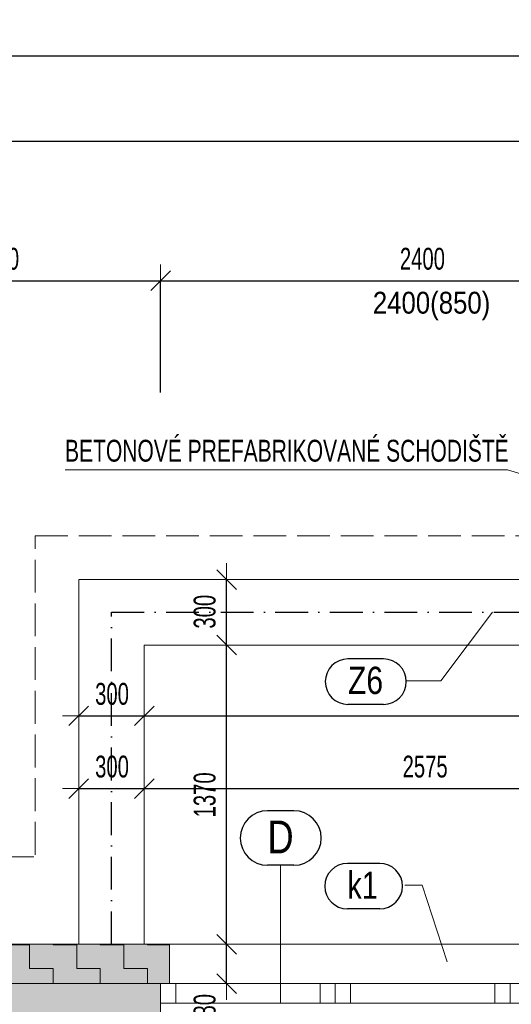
# Model space of a CAD drawing. Header units: millimetres. Extents: x -19372 to 59327, y -69634 to -42168.
# Tile 28 of 44: x -2853 to -602, y -47252 to -42743. Entities that reach past the tile are written whole.
import ezdxf

# ---------------------------------------------------------------- set-up
doc = ezdxf.new("R2010")
doc.units = ezdxf.units.MM
doc.header["$PDMODE"] = 65
doc.linetypes.add('Carkovana 2x_1', pattern=[200, 150, -50])
doc.linetypes.add('Cerchovana_1', pattern=[250, 150, -50, 0, -50])
for name, color, linetype, lineweight in [('XR$10$ZPEVNĚNÉ PLOCHY - ČÁRKOVANĚ_1', 7, 'Continuous', 25), ('XR$2$1.NP - STÁVAJÍCÍ_1', 7, 'Continuous', 25), ('XR$3$KOTY_1', 7, 'Continuous', 25), ('XR$4$VÝROBKY_1', 7, 'Continuous', 25), ('XR$5$OKNA + IZOLANT_1', 7, 'Continuous', 25), ('XR$7$1.NP - FILING_1', 7, 'Continuous', 25), ('XR$8$1.NP - NÁVRH_1', 7, 'Continuous', 25)]:
    doc.layers.add(name, color=color, linetype=linetype, lineweight=lineweight)
doc.styles.add('ARIAL', font='ARIAL.TTF')
doc.styles.add('ARIALNARROW', font='ARIALN.TTF')
doc.dimstyles.new('DIMSTYLE_10', dxfattribs={"dimtxt": 100, "dimasz": 150, "dimexe": 0, "dimexo": 0, "dimgap": 50, "dimtad": 2, "dimdec": 0, "dimrnd": 5, "dimzin": 12, "dimdsep": 46, "dimtxsty": 'ARIALNARROW', "dimblk1": 'ALL_ML_STRICH', "dimblk2": 'ALL_ML_STRICH', "dimsah": 1, "dimcen": 0, "dimclrd": 6, "dimclre": 6, "dimclrt": 6, "dimadec": 0, "dimazin": 0, "dimtfac": 1, "dimtdec": 0, "dimtix": 1, "dimtmove": 2, "dimatfit": 3, "dimfxl": 0, "dimtvp": 1.2, "dimtzin": 0, "dimlwd": 0, "dimlwe": 13, "dimarcsym": 0})
doc.dimstyles.new('DIMSTYLE_3', dxfattribs={"dimtxt": 100, "dimasz": 150, "dimexe": 0, "dimexo": 0, "dimgap": 50, "dimtad": 2, "dimdec": 0, "dimrnd": 5, "dimdsep": 46, "dimtxsty": 'ARIALNARROW', "dimblk1": 'ALL_ML_STRICH', "dimblk2": 'ALL_ML_STRICH', "dimsah": 1, "dimcen": 0, "dimclrd": 6, "dimclre": 6, "dimclrt": 6, "dimadec": 0, "dimazin": 0, "dimtfac": 1, "dimtdec": 0, "dimtix": 1, "dimtmove": 2, "dimatfit": 3, "dimfxl": 0, "dimtzin": 0, "dimlwd": 0, "dimlwe": 13, "dimarcsym": 0})
doc.dimstyles.new('DIMSTYLE_8', dxfattribs={"dimtxt": 100, "dimasz": 150, "dimexe": 0, "dimexo": 0, "dimgap": 50, "dimtad": 2, "dimdec": 0, "dimrnd": 5, "dimzin": 12, "dimdsep": 46, "dimtxsty": 'ARIALNARROW', "dimblk1": 'ALL_ML_STRICH', "dimblk2": 'ALL_ML_STRICH', "dimsah": 1, "dimcen": 0, "dimclrd": 6, "dimclre": 6, "dimclrt": 6, "dimadec": 0, "dimazin": 0, "dimtfac": 1, "dimtdec": 0, "dimtix": 1, "dimtmove": 2, "dimatfit": 3, "dimfxl": 0, "dimtzin": 0, "dimlwd": 0, "dimlwe": 13, "dimarcsym": 0})

# ---------------------------------------------------------------- blocks, each defined once
blk = doc.blocks.new('ALL_ML_STRICH')
at = {"color": 0, "linetype": 'ByBlock', "lineweight": -2}
for p, q in [((0, -0.5), (0, 0.5)), ((-1, 0), (0.5, 0)), ((-0.3, -0.3), (0.3, 0.3))]:
    blk.add_line(p, q, dxfattribs=at)
blk = doc.blocks.new('*D188')
at = {"layer": 'DEFPOINTS', "color": 6, "linetype": 'Continuous', "lineweight": 13}
for p in [(-11507.8, -43298.8), (-11507.8, -45471.7), (17177.2, -45471.7)]:
    blk.add_point(p, dxfattribs=at)
at = {"layer": 'XR$3$KOTY_1', "color": 6, "linetype": 'Continuous', "lineweight": -2}
for p, q in [((-11507.8, -44450.4), (-11507.8, -43298.8)), ((-11507.8, -43298.8), (17177.2, -43298.8)), ((17177.2, -44450.4), (17177.2, -43298.8))]:
    blk.add_line(p, q, dxfattribs=at)
at = {"layer": 'XR$3$KOTY_1', "color": 6, "linetype": 'Continuous', "lineweight": 13, "xscale": 150, "yscale": 150, "zscale": 150, "rotation": 180}
blk.add_blockref('ALL_ML_STRICH', (-11507.8, -43298.8), dxfattribs=at)
at = {"layer": 'XR$3$KOTY_1', "color": 6, "linetype": 'Continuous', "lineweight": 13, "xscale": 150, "yscale": 150, "zscale": 150}
blk.add_blockref('ALL_ML_STRICH', (17177.2, -43298.8), dxfattribs=at)
at = {"layer": 'XR$3$KOTY_1', "color": 6, "linetype": 'Continuous', "lineweight": 13, "insert": (2830, -43198.8), "char_height": 100, "width": 405.714, "attachment_point": 5, "style": 'ARIALNARROW'}
blk.add_mtext('\\W0.81;\\A1;{28685}', dxfattribs=at)
blk = doc.blocks.new('*D238')
at = {"layer": 'DEFPOINTS', "color": 6, "linetype": 'Continuous', "lineweight": 13}
for p in [(-3707.8, -43938.5), (-3707.8, -47156.7), (-2207.8, -47156.7)]:
    blk.add_point(p, dxfattribs=at)
at = {"layer": 'XR$3$KOTY_1', "color": 6, "linetype": 'Continuous', "lineweight": -2}
for p, q in [((-3707.8, -44450.4), (-3707.8, -43938.5)), ((-3707.8, -43938.5), (-2207.8, -43938.5)), ((-2207.8, -44450.4), (-2207.8, -43938.5))]:
    blk.add_line(p, q, dxfattribs=at)
at = {"layer": 'XR$3$KOTY_1', "color": 6, "linetype": 'Continuous', "lineweight": 13, "xscale": 150, "yscale": 150, "zscale": 150, "rotation": 180}
blk.add_blockref('ALL_ML_STRICH', (-3707.8, -43938.5), dxfattribs=at)
at = {"layer": 'XR$3$KOTY_1', "color": 6, "linetype": 'Continuous', "lineweight": 13, "xscale": 150, "yscale": 150, "zscale": 150}
blk.add_blockref('ALL_ML_STRICH', (-2207.8, -43938.5), dxfattribs=at)
at = {"layer": 'XR$3$KOTY_1', "color": 6, "linetype": 'Continuous', "lineweight": 13, "insert": (-2958.9, -43838.5), "char_height": 100, "width": 324.571, "attachment_point": 5, "style": 'ARIALNARROW'}
blk.add_mtext('\\W0.81;\\A1;{1500}', dxfattribs=at)
blk = doc.blocks.new('*D239')
at = {"layer": 'DEFPOINTS', "color": 6, "linetype": 'Continuous', "lineweight": 13}
for p in [(-2207.8, -43938.5), (192.2, -44550.4), (-2207.8, -47156.7)]:
    blk.add_point(p, dxfattribs=at)
at = {"layer": 'XR$3$KOTY_1', "color": 6, "linetype": 'Continuous', "lineweight": -2}
for p, q in [((-2207.8, -44450.4), (-2207.8, -43938.5)), ((-2207.8, -43938.5), (192.2, -43938.5)), ((192.2, -44450.4), (192.2, -43938.5))]:
    blk.add_line(p, q, dxfattribs=at)
at = {"layer": 'XR$3$KOTY_1', "color": 6, "linetype": 'Continuous', "lineweight": 13, "xscale": 150, "yscale": 150, "zscale": 150, "rotation": 180}
blk.add_blockref('ALL_ML_STRICH', (-2207.8, -43938.5), dxfattribs=at)
at = {"layer": 'XR$3$KOTY_1', "color": 6, "linetype": 'Continuous', "lineweight": 13, "xscale": 150, "yscale": 150, "zscale": 150}
blk.add_blockref('ALL_ML_STRICH', (192.2, -43938.5), dxfattribs=at)
at = {"layer": 'XR$3$KOTY_1', "color": 6, "linetype": 'Continuous', "lineweight": 13, "insert": (-1008.9, -43838.5), "char_height": 100, "width": 324.571, "attachment_point": 5, "style": 'ARIALNARROW'}
blk.add_mtext('\\W0.81;\\A1;{2400}', dxfattribs=at)
blk = doc.blocks.new('*D253')
at = {"layer": 'DEFPOINTS', "color": 6, "linetype": 'Continuous', "lineweight": 13}
for p in [(-17937.8, -42908.9), (-17937.8, -45471.7), (23607.2, -45471.7)]:
    blk.add_point(p, dxfattribs=at)
at = {"layer": 'XR$3$KOTY_1', "color": 6, "linetype": 'Continuous', "lineweight": -2}
for p, q in [((-17937.8, -44450.4), (-17937.8, -42908.9)), ((-17937.8, -42908.9), (23607.2, -42908.9)), ((23607.2, -44450.4), (23607.2, -42908.9))]:
    blk.add_line(p, q, dxfattribs=at)
at = {"layer": 'XR$3$KOTY_1', "color": 6, "linetype": 'Continuous', "lineweight": 13, "xscale": 150, "yscale": 150, "zscale": 150, "rotation": 180}
blk.add_blockref('ALL_ML_STRICH', (-17937.8, -42908.9), dxfattribs=at)
at = {"layer": 'XR$3$KOTY_1', "color": 6, "linetype": 'Continuous', "lineweight": 13, "xscale": 150, "yscale": 150, "zscale": 150}
blk.add_blockref('ALL_ML_STRICH', (23607.2, -42908.9), dxfattribs=at)
at = {"layer": 'XR$3$KOTY_1', "color": 6, "linetype": 'Continuous', "lineweight": 13, "insert": (2830, -42808.9), "char_height": 100, "width": 405.714, "attachment_point": 5, "style": 'ARIALNARROW'}
blk.add_mtext('\\W0.81;\\A1;{41545}', dxfattribs=at)
blk = doc.blocks.new('*D266')
at = {"layer": 'DEFPOINTS', "color": 6, "linetype": 'Continuous', "lineweight": 13}
for p in [(-2582.8, -45306.7), (-2282.8, -45606.7), (-2582.8, -45930.8)]:
    blk.add_point(p, dxfattribs=at)
at = {"layer": 'XR$3$KOTY_1', "color": 6, "linetype": 'Continuous', "lineweight": -2}
for p, q in [((-2582.8, -45930.8), (-2582.8, -45930.8)), ((-2582.8, -45930.8), (-2282.8, -45930.8)), ((-2282.8, -45930.8), (-2282.8, -45930.8))]:
    blk.add_line(p, q, dxfattribs=at)
at = {"layer": 'XR$3$KOTY_1', "color": 6, "linetype": 'Continuous', "lineweight": 13, "xscale": 150, "yscale": 150, "zscale": 150, "rotation": 180}
blk.add_blockref('ALL_ML_STRICH', (-2582.8, -45930.8), dxfattribs=at)
at = {"layer": 'XR$3$KOTY_1', "color": 6, "linetype": 'Continuous', "lineweight": 13, "xscale": 150, "yscale": 150, "zscale": 150}
blk.add_blockref('ALL_ML_STRICH', (-2282.8, -45930.8), dxfattribs=at)
at = {"layer": 'XR$3$KOTY_1', "color": 6, "linetype": 'Continuous', "lineweight": 13, "insert": (-2430.3, -45830.8), "char_height": 100, "width": 243.429, "attachment_point": 5, "style": 'ARIALNARROW'}
blk.add_mtext('\\W0.81;\\A1;{300}', dxfattribs=at)
blk = doc.blocks.new('*D267')
at = {"layer": 'DEFPOINTS', "color": 6, "linetype": 'Continuous', "lineweight": 13}
for p in [(-2282.8, -45606.7), (5637.2, -45606.7), (-2282.8, -45930.8)]:
    blk.add_point(p, dxfattribs=at)
at = {"layer": 'XR$3$KOTY_1', "color": 6, "linetype": 'Continuous', "lineweight": -2}
for p, q in [((-2282.8, -45930.8), (-2282.8, -45930.8)), ((-2282.8, -45930.8), (5637.2, -45930.8)), ((5637.2, -45930.8), (5637.2, -45930.8))]:
    blk.add_line(p, q, dxfattribs=at)
at = {"layer": 'XR$3$KOTY_1', "color": 6, "linetype": 'Continuous', "lineweight": 13, "xscale": 150, "yscale": 150, "zscale": 150, "rotation": 180}
blk.add_blockref('ALL_ML_STRICH', (-2282.8, -45930.8), dxfattribs=at)
at = {"layer": 'XR$3$KOTY_1', "color": 6, "linetype": 'Continuous', "lineweight": 13, "xscale": 150, "yscale": 150, "zscale": 150}
blk.add_blockref('ALL_ML_STRICH', (5637.2, -45930.8), dxfattribs=at)
at = {"layer": 'XR$3$KOTY_1', "color": 6, "linetype": 'Continuous', "lineweight": 13, "insert": (1676.1, -45830.8), "char_height": 100, "width": 324.571, "attachment_point": 5, "style": 'ARIALNARROW'}
blk.add_mtext('\\W0.81;\\A1;{7920}', dxfattribs=at)
blk = doc.blocks.new('*D269')
at = {"layer": 'DEFPOINTS', "color": 6, "linetype": 'Continuous', "lineweight": 13}
for p in [(-2582.8, -46191.2), (-2282.8, -46219.7), (-2582.8, -46263.8)]:
    blk.add_point(p, dxfattribs=at)
at = {"layer": 'XR$3$KOTY_1', "color": 6, "linetype": 'Continuous', "lineweight": -2}
for p, q in [((-2582.8, -46263.8), (-2582.8, -46263.8)), ((-2582.8, -46263.8), (-2282.8, -46263.8)), ((-2282.8, -46263.8), (-2282.8, -46263.8))]:
    blk.add_line(p, q, dxfattribs=at)
at = {"layer": 'XR$3$KOTY_1', "color": 6, "linetype": 'Continuous', "lineweight": 13, "xscale": 150, "yscale": 150, "zscale": 150, "rotation": 180}
blk.add_blockref('ALL_ML_STRICH', (-2582.8, -46263.8), dxfattribs=at)
at = {"layer": 'XR$3$KOTY_1', "color": 6, "linetype": 'Continuous', "lineweight": 13, "xscale": 150, "yscale": 150, "zscale": 150}
blk.add_blockref('ALL_ML_STRICH', (-2282.8, -46263.8), dxfattribs=at)
at = {"layer": 'XR$3$KOTY_1', "color": 6, "linetype": 'Continuous', "lineweight": 13, "insert": (-2430.3, -46163.8), "char_height": 100, "width": 243.429, "attachment_point": 5, "style": 'ARIALNARROW'}
blk.add_mtext('\\W0.81;\\A1;{300}', dxfattribs=at)
blk = doc.blocks.new('*D270')
at = {"layer": 'DEFPOINTS', "color": 6, "linetype": 'Continuous', "lineweight": 13}
for p in [(-2282.8, -46219.7), (-2282.8, -46263.8), (292.2, -46289.7)]:
    blk.add_point(p, dxfattribs=at)
at = {"layer": 'XR$3$KOTY_1', "color": 6, "linetype": 'Continuous', "lineweight": -2}
for p, q in [((-2282.8, -46263.8), (-2282.8, -46263.8)), ((-2282.8, -46263.8), (292.2, -46263.8)), ((292.2, -46333.8), (292.2, -46263.8))]:
    blk.add_line(p, q, dxfattribs=at)
at = {"layer": 'XR$3$KOTY_1', "color": 6, "linetype": 'Continuous', "lineweight": 13, "xscale": 150, "yscale": 150, "zscale": 150, "rotation": 180}
blk.add_blockref('ALL_ML_STRICH', (-2282.8, -46263.8), dxfattribs=at)
at = {"layer": 'XR$3$KOTY_1', "color": 6, "linetype": 'Continuous', "lineweight": 13, "xscale": 150, "yscale": 150, "zscale": 150}
blk.add_blockref('ALL_ML_STRICH', (292.2, -46263.8), dxfattribs=at)
at = {"layer": 'XR$3$KOTY_1', "color": 6, "linetype": 'Continuous', "lineweight": 13, "insert": (-996.4, -46163.8), "char_height": 100, "width": 324.571, "attachment_point": 5, "style": 'ARIALNARROW'}
blk.add_mtext('\\W0.81;\\A1;{2575}', dxfattribs=at)
blk = doc.blocks.new('*D274')
at = {"layer": 'DEFPOINTS', "color": 6, "linetype": 'Continuous', "lineweight": 13}
for p in [(-2167.8, -46976.7), (-2207.8, -47156.7), (-1905.6, -47156.7)]:
    blk.add_point(p, dxfattribs=at)
at = {"layer": 'XR$3$KOTY_1', "color": 6, "linetype": 'Continuous', "lineweight": -2}
for p, q in [((-1905.6, -46976.7), (-1905.6, -46976.7)), ((-1905.6, -47156.7), (-1905.6, -46976.7)), ((-1905.6, -47156.7), (-1905.6, -47156.7))]:
    blk.add_line(p, q, dxfattribs=at)
at = {"layer": 'XR$3$KOTY_1', "color": 6, "linetype": 'Continuous', "lineweight": 13, "xscale": 150, "yscale": 150, "zscale": 150}
for p, rotation in [((-1905.6, -46976.7), 90), ((-1905.6, -47156.7), 270)]:
    blk.add_blockref('ALL_ML_STRICH', p, dxfattribs=dict(at, rotation=rotation))
at = {"layer": 'XR$3$KOTY_1', "color": 6, "linetype": 'Continuous', "lineweight": 13, "insert": (-2005.6, -47281.8), "char_height": 100, "width": 243.429, "attachment_point": 5, "rotation": 90, "style": 'ARIALNARROW'}
blk.add_mtext('\\W0.81;\\A1;{180}', dxfattribs=at)
blk = doc.blocks.new('*D275')
at = {"layer": 'DEFPOINTS', "color": 6, "linetype": 'Continuous', "lineweight": 13}
for p in [(-2282.8, -45606.7), (-2167.8, -46976.7), (-1905.6, -46976.7)]:
    blk.add_point(p, dxfattribs=at)
at = {"layer": 'XR$3$KOTY_1', "color": 6, "linetype": 'Continuous', "lineweight": -2}
for p, q in [((-1905.6, -45606.7), (-1905.6, -45606.7)), ((-1905.6, -46976.7), (-1905.6, -45606.7)), ((-1905.6, -46976.7), (-1905.6, -46976.7))]:
    blk.add_line(p, q, dxfattribs=at)
at = {"layer": 'XR$3$KOTY_1', "color": 6, "linetype": 'Continuous', "lineweight": 13, "xscale": 150, "yscale": 150, "zscale": 150}
for p, rotation in [((-1905.6, -45606.7), 90), ((-1905.6, -46976.7), 270)]:
    blk.add_blockref('ALL_ML_STRICH', p, dxfattribs=dict(at, rotation=rotation))
at = {"layer": 'XR$3$KOTY_1', "color": 6, "linetype": 'Continuous', "lineweight": 13, "insert": (-2005.6, -46292.7), "char_height": 100, "width": 324.571, "attachment_point": 5, "rotation": 90, "style": 'ARIALNARROW'}
blk.add_mtext('\\W0.81;\\A1;{1370}', dxfattribs=at)
blk = doc.blocks.new('*D276')
at = {"layer": 'DEFPOINTS', "color": 6, "linetype": 'Continuous', "lineweight": 13}
for p in [(-2582.8, -45306.7), (-2282.8, -45606.7), (-1905.6, -45606.7)]:
    blk.add_point(p, dxfattribs=at)
at = {"layer": 'XR$3$KOTY_1', "color": 6, "linetype": 'Continuous', "lineweight": -2}
for p, q in [((-1905.6, -45306.7), (-1905.6, -45306.7)), ((-1905.6, -45606.7), (-1905.6, -45306.7)), ((-1905.6, -45606.7), (-1905.6, -45606.7))]:
    blk.add_line(p, q, dxfattribs=at)
at = {"layer": 'XR$3$KOTY_1', "color": 6, "linetype": 'Continuous', "lineweight": 13, "xscale": 150, "yscale": 150, "zscale": 150}
for p, rotation in [((-1905.6, -45306.7), 90), ((-1905.6, -45606.7), 270)]:
    blk.add_blockref('ALL_ML_STRICH', p, dxfattribs=dict(at, rotation=rotation))
at = {"layer": 'XR$3$KOTY_1', "color": 6, "linetype": 'Continuous', "lineweight": 13, "insert": (-2005.6, -45454.1), "char_height": 100, "width": 243.429, "attachment_point": 5, "rotation": 90, "style": 'ARIALNARROW'}
blk.add_mtext('\\W0.81;\\A1;{300}', dxfattribs=at)
blk = doc.blocks.new('KOMPLEXNÍ OBJEKT_33')
at = {"layer": 'XR$5$OKNA + IZOLANT_1', "color": 7, "linetype": 'Continuous', "lineweight": 13}
for p, q in [((-2167.8, -47156.7), (-2167.8, -46976.7)), ((-2207.8, -47156.7), (-2167.8, -47156.7))]:
    blk.add_line(p, q, dxfattribs=at)

msp = doc.modelspace()

# ---------------------------------------------------------------- hatches: boundary and pattern name
at = {"layer": 'XR$7$1.NP - FILING_1', "linetype": 'Continuous', "lineweight": 13}
msp.add_hatch(color=11, dxfattribs=at).paths.add_polyline_path([(-3747.8, -47156.7), (-2167.8, -47156.7), (-2167.8, -46976.7), (-3747.8, -46976.7)], flags=0)
h = msp.add_hatch(dxfattribs=at)
h.set_pattern_fill('VZOR', scale=108, style=0, pattern_type=2)
h.set_pattern_definition([(0, (216, 216), (108, 108), [108, -108]), (90, (216, 216), (-108, 108), [108, -108])])
h.paths.add_polyline_path([(-3747.8, -47156.7), (-2167.8, -47156.7), (-2167.8, -46976.7), (-3747.8, -46976.7)], flags=0)
msp.add_hatch(color=254, dxfattribs=at).paths.add_polyline_path([(-3707.8, -47606.7), (-2207.8, -47606.7), (-2207.8, -47156.7), (-3707.8, -47156.7)])

# ---------------------------------------------------------------- linework, layer by layer
at = {"layer": 'XR$10$ZPEVNĚNÉ PLOCHY - ČÁRKOVANĚ_1', "color": 204, "linetype": 'Carkovana 2x_1', "lineweight": 13}
for p, q in [((-2782.8, -45106.7), (42.2, -45106.7)), ((-2782.8, -46566.7), (-2782.8, -45106.7)), ((-10537.8, -46576.7), (-2782.8, -46576.7))]:
    msp.add_line(p, q, dxfattribs=at)
at = {"layer": 'XR$2$1.NP - STÁVAJÍCÍ_1', "color": 8, "linetype": 'Continuous', "lineweight": 18}
for p, q in [((-3707.8, -47156.7), (-2207.8, -47156.7)), ((-2207.8, -47156.7), (-2207.8, -47606.7))]:
    msp.add_line(p, q, dxfattribs=at)
at = {"layer": 'XR$3$KOTY_1', "color": 7, "linetype": 'Continuous', "lineweight": 13}
for p, q in [((-2645.3, -44804.9), (-618.7, -44804.9)), ((-618.7, -44804.9), (292.2, -45073.6))]:
    msp.add_line(p, q, dxfattribs=at)
at = {"layer": 'XR$3$KOTY_1', "color": 3, "linetype": 'Continuous', "lineweight": 13}
for p, q in [((-924.9, -45770.1), (-688.3, -45456.7)), ((-1084.9, -45770.1), (-924.9, -45770.1)), ((-1658.3, -46615.3), (-1658.3, -47246.7)), ((-1090, -46706.2), (-1010, -46706.2)), ((-1010, -46706.2), (-894.8, -47057.7))]:
    msp.add_line(p, q, dxfattribs=at)
at = {"layer": 'XR$3$KOTY_1', "color": 3, "linetype": 'Continuous', "lineweight": 25}
for p, q in [((-1186.8, -45670.1), (-1349.8, -45670.1)), ((-1186.8, -45878.4), (-1349.8, -45878.4)), ((-1597.2, -46365.3), (-1718.3, -46365.3)), ((-1597.2, -46615.3), (-1718.3, -46615.3)), ((-1204.3, -46606.2), (-1351.9, -46606.2)), ((-1204.3, -46814.6), (-1351.9, -46814.6))]:
    msp.add_line(p, q, dxfattribs=at)
for centre, radius, start, end in [((-1349.8, -45774.3), 104.2, 90, 270), ((-1186.8, -45774.3), 104.2, 270, 90), ((-1718.3, -46490.3), 125, 90, 270), ((-1597.2, -46490.3), 125, 270, 90), ((-1351.9, -46710.4), 104.2, 90, 270), ((-1204.3, -46710.4), 104.2, 270, 90)]:
    msp.add_arc(centre, radius, start, end, dxfattribs=at)
at = {"layer": 'XR$4$VÝROBKY_1', "color": 5, "linetype": 'Cerchovana_1', "lineweight": 25}
for p, q in [((-2432.8, -46976.7), (-2432.8, -45456.7)), ((-2432.8, -45456.7), (292.2, -45456.7))]:
    msp.add_line(p, q, dxfattribs=at)
at = {"layer": 'XR$5$OKNA + IZOLANT_1', "color": 7, "linetype": 'Continuous', "lineweight": 13}
for p in [(-3747.8, -46976.7), (152.2, -46976.7)]:
    msp.add_line(p, (-2167.8, -46976.7), dxfattribs=at)
at = {"layer": 'XR$5$OKNA + IZOLANT_1', "color": 132, "linetype": 'Continuous', "lineweight": 13}
for p, q in [((192.2, -47156.7), (-2207.8, -47156.7)), ((-2137.8, -47246.7), (-2137.8, -47156.7)), ((-1477.8, -47246.7), (-1477.8, -47156.7)), ((-1407.8, -47246.7), (-1407.8, -47156.7)), ((-1337.8, -47246.7), (-1337.8, -47156.7)), ((-677.8, -47246.7), (-677.8, -47156.7)), ((-607.8, -47246.7), (-607.8, -47156.7)), ((192.2, -47246.7), (-2207.8, -47246.7))]:
    msp.add_line(p, q, dxfattribs=at)
at = {"layer": 'XR$8$1.NP - NÁVRH_1', "color": 7, "linetype": 'Continuous', "lineweight": 13}
for p, q in [((-2582.8, -45306.7), (292.2, -45306.7)), ((-2582.8, -46976.7), (-2582.8, -45306.7)), ((-2282.8, -46976.7), (-2282.8, -45606.7)), ((-2282.8, -45606.7), (292.2, -45606.7))]:
    msp.add_line(p, q, dxfattribs=at)

# ---------------------------------------------------------------- block references
at = {"layer": 'XR$5$OKNA + IZOLANT_1', "color": 7, "linetype": 'Continuous', "lineweight": 13}
msp.add_blockref('KOMPLEXNÍ OBJEKT_33', (0, 0), dxfattribs=at)

# ---------------------------------------------------------------- texts
at = {"layer": 'XR$3$KOTY_1', "color": 6, "linetype": 'Continuous', "lineweight": 18, "insert": (-967, -44054.2), "char_height": 100, "width": 588.391, "attachment_point": 5, "style": 'ARIALNARROW'}
msp.add_mtext('\\W1.03;2400(850)', dxfattribs=at)
at = {"layer": 'XR$3$KOTY_1', "color": 7, "linetype": 'Continuous', "lineweight": 18, "insert": (-2645.3, -44768.3), "char_height": 100, "width": 2068.547, "attachment_point": 7, "style": 'ARIALNARROW'}
msp.add_mtext('\\W0.84;BETONOVÉ PREFABRIKOVANÉ SCHODIŠTĚ', dxfattribs=at)
at = {"layer": 'XR$3$KOTY_1', "color": 3, "linetype": 'Continuous', "lineweight": 25, "attachment_point": 7, "style": 'ARIAL'}
for s, insert, char_height, width in [('\\W0.79;Z6', (-1349.8, -45832.6), 125, 212.618), ('\\W0.79;D', (-1718.3, -46560.3), 150, 180.285), ('\\W0.75;k1', (-1351.9, -46768.7), 125, 194.675)]:
    msp.add_mtext(s, dxfattribs=dict(at, insert=insert, char_height=char_height, width=width))

# ---------------------------------------------------------------- dimensions: what is measured, and where the dimension line sits
at = {"layer": 'XR$3$KOTY_1', "color": 6, "linetype": 'Continuous', "lineweight": 13}
for base, p1, p2, dimstyle, picture, middle in [((23607.2, -42908.9), (-17937.8, -44450.4), (23607.2, -44450.4), 'DIMSTYLE_3', '*D253', (2830, -42808.9)), ((17177.2, -43298.8), (-11507.8, -44450.4), (17177.2, -44450.4), 'DIMSTYLE_3', '*D188', (2830, -43198.8)), ((-2207.8, -43938.5), (-3707.8, -44450.4), (-2207.8, -44450.4), 'DIMSTYLE_3', '*D238', (-2958.9, -43838.5)), ((192.2, -43938.5), (-2207.8, -44450.4), (192.2, -44450.4), 'DIMSTYLE_3', '*D239', (-1008.9, -43838.5)), ((-2282.8, -45930.8), (-2582.8, -45930.8), (-2282.8, -45930.8), 'DIMSTYLE_8', '*D266', (-2430.3, -45830.8)), ((5637.2, -45930.8), (-2282.8, -45930.8), (5637.2, -45930.8), 'DIMSTYLE_8', '*D267', (1676.1, -45830.8)), ((-2282.8, -46263.8), (-2582.8, -46263.8), (-2282.8, -46263.8), 'DIMSTYLE_8', '*D269', (-2430.3, -46163.8)), ((292.2, -46263.8), (-2282.8, -46263.8), (292.2, -46333.8), 'DIMSTYLE_8', '*D270', (-996.4, -46163.8))]:
    dim = msp.add_linear_dim(base=base, p1=p1, p2=p2, dimstyle=dimstyle, override={"dimpost": '<>', "dimclrd": 6, "dimclre": 6, "dimclrt": 6, "dimlwd": 0, "dimlwe": 13}, dxfattribs=at)
    dim.commit()
    dim.dimension.update_dxf_attribs({"geometry": picture, "text_midpoint": middle, "dimtype": 160})
for base, p1, p2, dimstyle, picture, middle in [((-1905.6, -45306.7), (-1905.6, -45606.7), (-1905.6, -45306.7), 'DIMSTYLE_8', '*D276', (-2005.6, -45454.1)), ((-1905.6, -45606.7), (-1905.6, -46976.7), (-1905.6, -45606.7), 'DIMSTYLE_8', '*D275', (-2005.6, -46292.7)), ((-1905.6, -46976.7), (-1905.6, -47156.7), (-1905.6, -46976.7), 'DIMSTYLE_10', '*D274', (-2005.6, -47281.8))]:
    dim = msp.add_linear_dim(base=base, p1=p1, p2=p2, angle=90, dimstyle=dimstyle, override={"dimpost": '<>', "dimclrd": 6, "dimclre": 6, "dimclrt": 6, "dimlwd": 0, "dimlwe": 13}, dxfattribs=at)
    dim.commit()
    dim.dimension.update_dxf_attribs({"geometry": picture, "text_midpoint": middle, "dimtype": 160})

doc.saveas('drawing.dxf')
